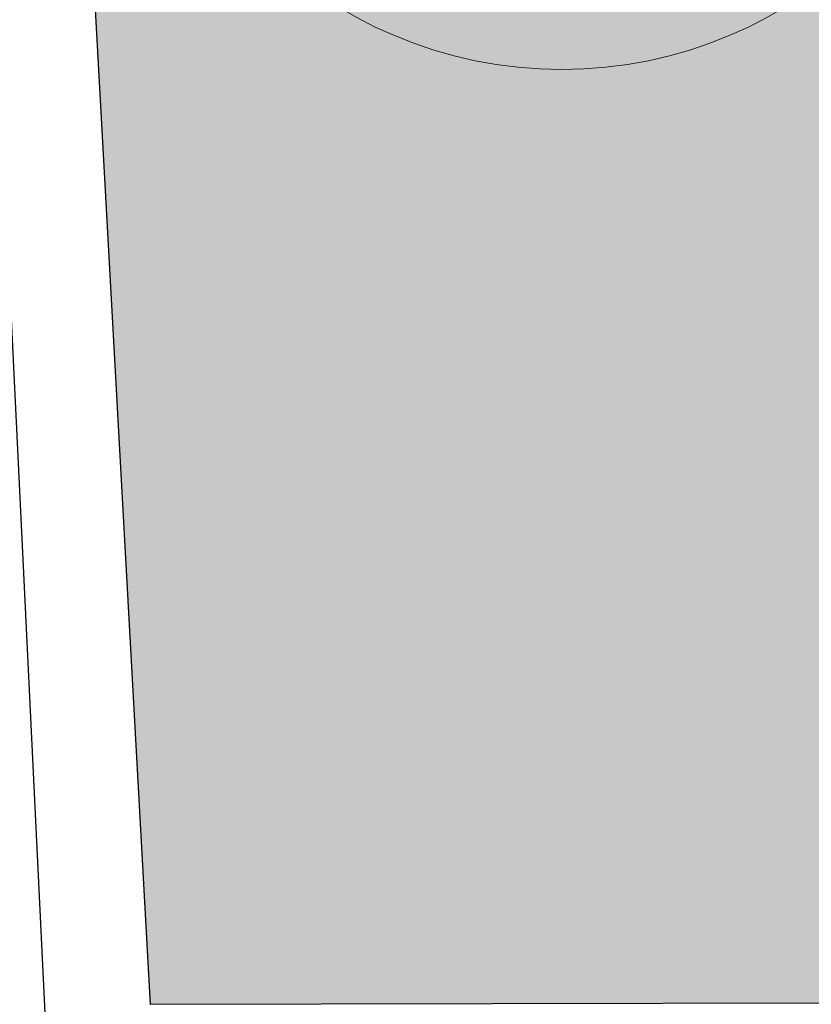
# Model space of a CAD drawing. Extents: x 6601440 to 6601733, y 5738487 to 5738717.
# Tile 74 of 129: x 6601539.09 to 6601540.2, y 5738632.09 to 5738633.46. Entities that reach past the tile are written whole.
import ezdxf

# ---------------------------------------------------------------- set-up
doc = ezdxf.new("R2010")
doc.units = 0
doc.layers.get('0').update_dxf_attribs({"linetype": 'CONTINUOUS'})
doc.layers.add('DOOR WINDOW 1 500', color=7, linetype='CONTINUOUS', lineweight=5, true_color=0x666666)

msp = doc.modelspace()

# ---------------------------------------------------------------- hatches: boundary and pattern name
h = msp.add_hatch()
h.set_pattern_fill('GRASS', color=3, scale=0.02)
h.set_pattern_definition([(90, (0, 0), (-0.3592102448, 0.3592102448), [0.09525, -0.6231704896]), (45, (0, 0), (-0.359210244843, 0.359210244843), [0.09525, -0.41275]), (135, (0, 0), (-0.359210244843, -0.359210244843), [0.09525, -0.41275])])
h.paths.add_polyline_path([(6601567.04248, 5738620.37858), (6601569.35401, 5738620.37858), (6601569.35401, 5738632.14724), (6601539.27426, 5738632.08779), (6601539.13052, 5738634.69079), (6601549.55846, 5738634.44175), (6601552.09793, 5738633.19629), (6601567.39928, 5738633.0552), (6601570.61455, 5738637.66958), (6601571.61007, 5738632.19503), (6601571.45634, 5738595.37257), (6601568.21977, 5738602.01965), (6601566.86453, 5738606.05391)])

# ---------------------------------------------------------------- linework, layer by layer
at = {"color": 3}
msp.add_line((6601538.09363, 5738653.30351), (6601539.18388, 5738630.9046), dxfattribs=at)
msp.add_lwpolyline([(6601567.04248, 5738620.37858), (6601569.35401, 5738620.37858), (6601569.35401, 5738632.14724), (6601539.27426, 5738632.08779), (6601539.13052, 5738634.69079), (6601549.55846, 5738634.44175), (6601552.09793, 5738633.19629), (6601567.39928, 5738633.0552), (6601570.61455, 5738637.66958), (6601571.61007, 5738632.19503), (6601571.45634, 5738595.37257), (6601568.21977, 5738602.01965), (6601566.86453, 5738606.05391), (6601567.04248, 5738620.37858)])
at = {"layer": 'DOOR WINDOW 1 500'}
msp.add_circle((6601539.84786, 5738633.99134), 0.6, dxfattribs=at)

doc.saveas('drawing.dxf')
